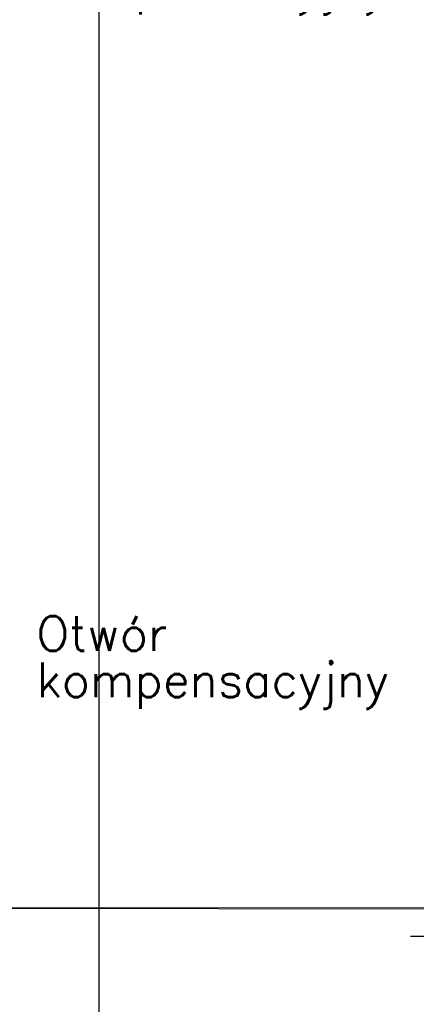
# Model space of a CAD drawing. Header units: millimetres. Extents: x -8078 to 241103, y -4319 to 602442.
# Tile 105 of 148: x 76673 to 78731, y 281883 to 286988. Entities that reach past the tile are written whole.
import ezdxf

# ---------------------------------------------------------------- set-up
doc = ezdxf.new("R2010")
doc.units = ezdxf.units.MM
doc.header["$MEASUREMENT"] = 0
doc.linetypes.add('CONTINOUS', pattern=[0])
doc.layers.add('#IS_opis', color=3, linetype='CONTINOUS', lineweight=30)
for name, color, linetype in [('#podkład', 252, 'Continuous'), ('_TABELA', 7, 'Continuous'), ('FLUID-WK6-150-NUM', 7, 'Continuous'), ('Konstrukcja - Stropy', 7, 'Continuous')]:
    doc.layers.add(name, color=color, linetype=linetype)
doc.styles.add('FDBES', font='simplex.shx')
doc.dimstyles.new('FDBES', dxfattribs={"dimscale": 50, "dimtxt": 4, "dimasz": 2.5, "dimexe": 0.8, "dimexo": 2, "dimgap": 1, "dimtad": 1, "dimdsep": 46, "dimtxsty": 'FDBES', "dimcen": 2.5, "dimclrd": 4, "dimclre": 5, "dimadec": 0, "dimazin": 0, "dimtfac": 1, "dimtmove": 0, "dimatfit": 3, "dimfxl": 1, "dimarcsym": 0})

# ---------------------------------------------------------------- blocks, each defined once
blk = doc.blocks.new('UHYGFFFF')
at = {"layer": 'Konstrukcja - Stropy', "color": 252, "linetype": 'Continuous', "lineweight": 13, "ltscale": 100}
for q in [(19937.5, 382893.7), (19800.4, 382902.4)]:
    blk.add_line((13277.5, 382902.4), q, dxfattribs=at)
blk = doc.blocks.new('*U56330')
at = {"color": 7, "lineweight": -2}
blk.add_line((-771.2, -905.6), (-1641.2, -905.6), dxfattribs=at)
at = {"color": 0, "lineweight": -2, "insert": (-1206.2, -905.6), "char_height": 150, "attachment_point": 5, "style": 'FDBES'}
blk.add_mtext('WK6-2\\P ', dxfattribs=at)
at = {"color": 7, "lineweight": -2}
blk.add_leader([(0, 0), (-771.2, -905.6)], dimstyle='FDBES', override={"dimscale": 37.5, "dimclrd": 7, "dimclre": 7}, dxfattribs=at)

msp = doc.modelspace()

# ---------------------------------------------------------------- linework, layer by layer
at = {"layer": '_TABELA', "color": 7}
msp.add_lwpolyline([(115983.2, 300007.6), (77083.2, 300007.6), (77083.2, 271527.6), (115983.2, 271527.6)], close=True, dxfattribs=at)

# ---------------------------------------------------------------- block references
at = {"layer": '#podkład'}
msp.add_blockref('UHYGFFFF', (60392.7, -100518.7), dxfattribs=at)
at = {"layer": 'FLUID-WK6-150-NUM', "linetype": 'ByBlock', "lineweight": -2}
msp.add_blockref('*U56330', (80341.7, 283139.6, 1384), dxfattribs=at)

# ---------------------------------------------------------------- texts
at = {"layer": '#IS_opis', "color": 7, "lineweight": -2, "char_height": 180, "width": 4706.822, "attachment_point": 8, "line_spacing_factor": 0.8}
for insert in [(79113.4, 287015.2), (79113.4, 283415.2)]:
    msp.add_mtext('\\pxqj;\\Fromans.shx|c238;Otwór \\Pkompensacyjny', dxfattribs=dict(at, insert=insert))

doc.saveas('drawing.dxf')
